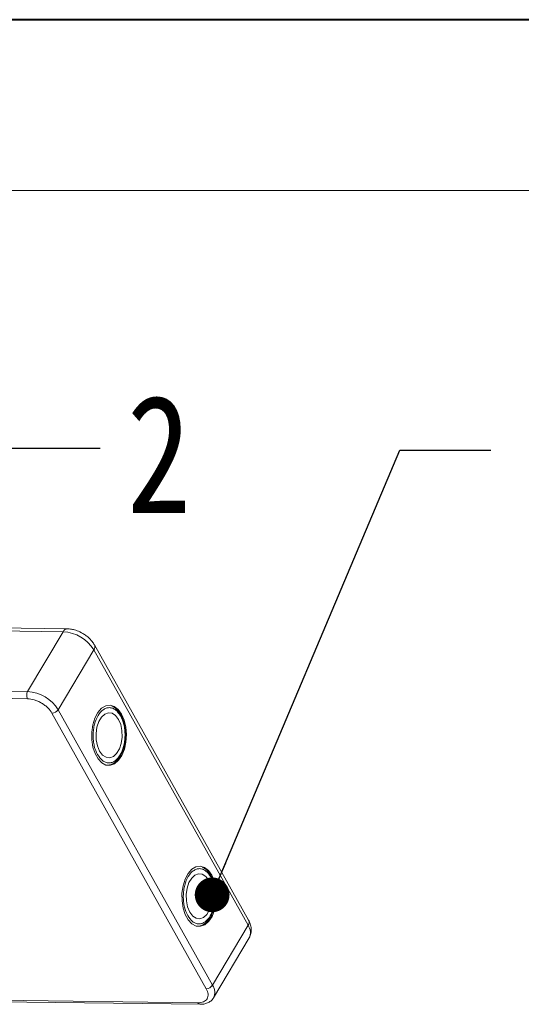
# Model space of a CAD drawing. Header units: millimetres. Extents: x -1214 to 867, y -361 to 1097.
# Tile 42 of 51: x 289 to 361, y 955 to 1097. Entities that reach past the tile are written whole.
import ezdxf

# ---------------------------------------------------------------- set-up
doc = ezdxf.new("R2010")
doc.units = ezdxf.units.MM
doc.styles.get("Standard").update_dxf_attribs({"font": '仿宋_GB2312.ttf', "width": 0.8})
doc.dimstyles.new('ISO-25.1', dxfattribs={"dimtxt": 6, "dimasz": 5, "dimexe": 3.5, "dimexo": 0.625, "dimgap": 1.5, "dimtad": 1, "dimtoh": 1, "dimtxsty": 'Standard', "dimcen": 2.5, "dimadec": 0, "dimazin": 0, "dimtfac": 1, "dimtmove": 0, "dimatfit": 3, "dimfxl": 0, "dimarcsym": 0})

msp = doc.modelspace()

# ---------------------------------------------------------------- linework, layer by layer
at = {"color": 7, "lineweight": 40}
msp.add_line((847.852, 1096.928), (-1214.35, 1096.928), dxfattribs=at)
at = {"color": 7, "lineweight": 13}
msp.add_line((823.302, 1072.378), (-1091.6, 1072.378), dxfattribs=at)
at = {"color": 7, "linetype": 'Continuous', "lineweight": 15}
for p, q in [((251.961, 1009.439), (294.881, 1008.886)), ((295.476, 1009.302), (252.556, 1009.854)), ((294.881, 1008.886), (289.754, 1000.267)), ((294.146, 997.656), (299.272, 1006.275)), ((299.272, 1006.275), (321.475, 966.645)), ((321.556, 967.366), (299.353, 1006.996)), ((289.754, 1000.267), (235.164, 1000.97)), ((289.741, 999.246), (235.151, 999.948)), ((316.349, 958.026), (294.146, 997.656)), ((315.457, 957.526), (293.254, 997.157)), ((321.475, 966.645), (316.349, 958.026)), ((316.504, 956.217), (321.63, 964.836)), ((280.504, 955.721), (314.543, 955.282)), ((280.629, 955.931), (314.251, 955.498))]:
    msp.add_line(p, q, dxfattribs=at)
at = {"color": 7, "linetype": 'Continuous', "lineweight": 15, "flags": 128}
for points in [[(303.282, 997.026), (302.795, 997.699), (302.225, 998.138), (301.608, 998.316), (300.982, 998.221), (300.387, 997.861), (299.86, 997.257), (299.435, 996.447), (299.137, 995.483), (298.987, 994.424), (298.992, 993.338), (299.154, 992.292), (299.461, 991.353), (299.895, 990.579), (300.428, 990.019), (301.026, 989.708), (301.653, 989.666), (302.268, 989.895), (302.834, 990.381), (303.313, 991.093), (303.678, 991.987), (303.903, 993.007), (303.976, 994.088), (303.892, 995.162), (303.656, 996.163), (303.282, 997.026)], [(302.83, 996.266), (302.41, 996.826), (301.913, 997.156), (301.381, 997.229), (300.856, 997.039), (300.382, 996.601), (299.996, 995.952), (299.729, 995.143), (299.604, 994.24), (299.63, 993.317), (299.805, 992.448), (300.116, 991.703), (300.537, 991.142), (301.033, 990.813), (301.565, 990.74), (302.09, 990.93), (302.564, 991.367), (302.951, 992.016), (303.217, 992.825), (303.342, 993.728), (303.316, 994.651), (303.141, 995.521), (302.83, 996.266)], [(316.258, 973.866), (315.771, 974.538), (315.201, 974.977), (314.583, 975.155), (313.958, 975.061), (313.363, 974.7), (312.836, 974.096), (312.41, 973.287), (312.113, 972.322), (311.963, 971.264), (311.968, 970.178), (312.13, 969.132), (312.437, 968.192), (312.871, 967.418), (313.404, 966.858), (314.002, 966.547), (314.629, 966.505), (315.244, 966.734), (315.809, 967.22), (316.289, 967.933), (316.653, 968.827), (316.879, 969.846), (316.952, 970.927), (316.868, 972.002), (316.632, 973.002), (316.258, 973.866)], [(315.806, 973.105), (315.385, 973.665), (314.889, 973.995), (314.357, 974.068), (313.832, 973.878), (313.358, 973.441), (312.971, 972.791), (312.705, 971.982), (312.58, 971.08), (312.606, 970.156), (312.781, 969.287), (313.092, 968.542), (313.512, 967.982), (314.009, 967.652), (314.541, 967.579), (315.065, 967.769), (315.54, 968.206), (315.926, 968.856), (316.193, 969.665), (316.318, 970.567), (316.292, 971.491), (316.116, 972.36), (315.806, 973.105)]]:
    msp.add_lwpolyline(points, dxfattribs=at)
at = {"color": 7, "linetype": 'Continuous', "lineweight": 15}
for centre, radius, start, end in [((295.516, 1008.611), 0.692, 93.19393, 156.52428), ((294.557, 1003.344), 5.552, 31.86538, 86.65442), ((298.726, 1006.701), 0.692, 321.98731, 25.31936), ((290.734, 999.744), 1.11, 151.86538, 206.65442), ((289.43, 994.725), 5.552, 31.86538, 86.65442), ((293.218, 998.266), 1.11, 271.86957, 326.65022), ((320.89, 967.076), 0.727, 323.63456, 23.5651), ((320.026, 965.609), 1.781, 334.27323, 35.55874), ((315.421, 958.636), 1.11, 271.86957, 326.65022), ((314.905, 956.992), 1.776, 333.72412, 35.60878), ((314.585, 955.645), 0.365, 203.70372, 262.82856)]:
    msp.add_arc(centre, radius, start, end, dxfattribs=at)
for points, knots in [([(297.701, 1008.631), (297.423, 1008.778), (297.035, 1008.984), (296.437, 1009.173), (295.973, 1009.279), (295.631, 1009.289), (295.478, 1009.294)], [0, 0, 0, 0, 0.3887075, 0.5419265, 0.7950985, 1, 1, 1, 1]), ([(299.343, 1006.993), (299.326, 1007.03), (299.228, 1007.243), (298.973, 1007.561), (298.599, 1007.966), (298.184, 1008.322), (297.861, 1008.528), (297.701, 1008.631)], [0, 0, 0, 0, 0.0548156, 0.3174904, 0.525899, 0.7640832, 1, 1, 1, 1]), ([(293.254, 997.157), (293.077, 997.416), (292.806, 997.815), (292.243, 998.298), (291.754, 998.632), (291.227, 998.902), (290.534, 999.166), (290.053, 999.214), (289.741, 999.246)], [0, 0, 0, 0, 0.23945684, 0.36836066, 0.5, 0.63163934, 0.76054316, 1, 1, 1, 1]), ([(299.815, 991.196), (299.637, 991.589), (299.364, 992.194), (299.202, 993.201), (299.162, 994.014), (299.222, 994.828), (299.416, 995.819), (299.849, 996.883), (300.476, 997.6), (301.053, 997.907), (301.525, 997.986), (301.993, 997.893), (302.569, 997.582), (302.91, 997.091), (303.132, 996.773)], [0, 0, 0, 0, 0.1197284, 0.1841803, 0.25, 0.3158197, 0.3802716, 0.5, 0.6197284, 0.6841803, 0.75, 0.8158197, 0.8802716, 1, 1, 1, 1]), ([(303.198, 996.848), (303.162, 996.921), (303.035, 997.181), (302.753, 997.549), (302.356, 997.945), (302.045, 998.104), (301.887, 998.185)], [0, 0, 0, 0, 0.1122743, 0.4005757, 0.6960422, 1, 1, 1, 1]), ([(303.132, 996.773), (303.309, 996.379), (303.582, 995.774), (303.744, 994.767), (303.784, 993.955), (303.724, 993.14), (303.53, 992.149), (303.097, 991.085), (302.47, 990.368), (301.893, 990.061), (301.421, 989.982), (300.953, 990.075), (300.377, 990.386), (300.036, 990.877), (299.815, 991.196)], [0, 0, 0, 0, 0.1197284, 0.1841803, 0.25, 0.3158197, 0.3802716, 0.5, 0.6197284, 0.6841803, 0.75, 0.8158197, 0.8802716, 1, 1, 1, 1]), ([(303.834, 993.954), (303.825, 994.29), (303.813, 994.761), (303.705, 995.426), (303.575, 995.96), (303.401, 996.47), (303.254, 996.742), (303.198, 996.848)], [0, 0, 0, 0, 0.3177593, 0.4453764, 0.6542516, 0.8661403, 1, 1, 1, 1]), ([(301.438, 989.7), (301.493, 989.704), (301.744, 989.719), (302.159, 989.947), (302.636, 990.343), (303.051, 990.893), (303.368, 991.517), (303.583, 992.148), (303.72, 992.731), (303.809, 993.32), (303.825, 993.741), (303.834, 993.954)], [0, 0, 0, 0, 0.0399521, 0.1815198, 0.3192018, 0.4487375, 0.5955864, 0.7080678, 0.7963288, 0.8969917, 1, 1, 1, 1]), ([(312.79, 968.035), (312.613, 968.428), (312.34, 969.033), (312.178, 970.04), (312.138, 970.853), (312.198, 971.668), (312.392, 972.659), (312.825, 973.723), (313.451, 974.439), (314.029, 974.747), (314.501, 974.826), (314.969, 974.733), (315.545, 974.421), (315.886, 973.931), (316.107, 973.612)], [0, 0, 0, 0, 0.1197284, 0.1841803, 0.25, 0.3158197, 0.3802716, 0.5, 0.6197284, 0.6841803, 0.75, 0.8158197, 0.8802716, 1, 1, 1, 1]), ([(316.173, 973.687), (316.138, 973.76), (316.011, 974.021), (315.729, 974.388), (315.332, 974.784), (315.02, 974.943), (314.863, 975.024)], [0, 0, 0, 0, 0.1122743, 0.4005757, 0.6960422, 1, 1, 1, 1]), ([(316.107, 973.612), (316.285, 973.219), (316.558, 972.614), (316.72, 971.607), (316.76, 970.794), (316.7, 969.979), (316.505, 968.988), (316.073, 967.924), (315.446, 967.208), (314.869, 966.9), (314.397, 966.821), (313.929, 966.914), (313.353, 967.226), (313.012, 967.716), (312.79, 968.035)], [0, 0, 0, 0, 0.1197284, 0.1841803, 0.25, 0.3158197, 0.3802716, 0.5, 0.6197284, 0.6841803, 0.75, 0.8158197, 0.8802716, 1, 1, 1, 1]), ([(316.809, 970.793), (316.801, 971.129), (316.789, 971.6), (316.681, 972.266), (316.551, 972.8), (316.376, 973.309), (316.23, 973.581), (316.173, 973.687)], [0, 0, 0, 0, 0.3177593, 0.4453764, 0.6542516, 0.8661403, 1, 1, 1, 1]), ([(314.414, 966.54), (314.469, 966.543), (314.72, 966.558), (315.135, 966.787), (315.612, 967.183), (316.026, 967.732), (316.344, 968.356), (316.559, 968.987), (316.696, 969.57), (316.785, 970.16), (316.801, 970.58), (316.809, 970.793)], [0, 0, 0, 0, 0.0399521, 0.1815198, 0.3192018, 0.4487375, 0.5955864, 0.7080678, 0.7963288, 0.8969917, 1, 1, 1, 1]), ([(321.633, 964.845), (321.733, 965.056), (321.932, 965.474), (321.96, 966.178), (321.834, 966.816), (321.634, 967.196), (321.546, 967.363)], [0, 0, 0, 0, 0.2632471, 0.5220913, 0.7895242, 1, 1, 1, 1]), ([(314.251, 955.498), (314.533, 955.521), (314.965, 955.558), (315.371, 955.808), (315.6, 956.068), (315.72, 956.394), (315.745, 956.87), (315.571, 957.268), (315.457, 957.526)], [0, 0, 0, 0, 0.2394568, 0.3683607, 0.5, 0.6316393, 0.7605432, 1, 1, 1, 1]), ([(314.54, 955.29), (314.687, 955.291), (315.027, 955.292), (315.523, 955.412), (316.005, 955.658), (316.345, 955.936), (316.45, 956.159), (316.476, 956.214)], [0, 0, 0, 0, 0.18078774, 0.41872236, 0.66287196, 0.91562272, 1, 1, 1, 1])]:
    msp.add_open_spline(points, degree=3, knots=knots, dxfattribs=at)

# ---------------------------------------------------------------- texts
at = {"color": 5, "lineweight": 9, "insert": (304.025, 1042.915), "char_height": 16.97, "width": 2.54554, "attachment_point": 1}
msp.add_mtext('2', dxfattribs=at)

# ---------------------------------------------------------------- leaders
at = {"color": 5, "lineweight": 9}
for points in [[(267.644, 989.086), (287.128, 1035.279), (300.207, 1035.279)], [(316.305, 971.029), (343.332, 1034.991), (356.411, 1034.991)]]:
    msp.add_leader(points, dimstyle='ISO-25.1', override={"dimgap": 1.5, "dimtad": 0, "dimldrblk": 'Dot'}, dxfattribs=at)

doc.saveas('drawing.dxf')
